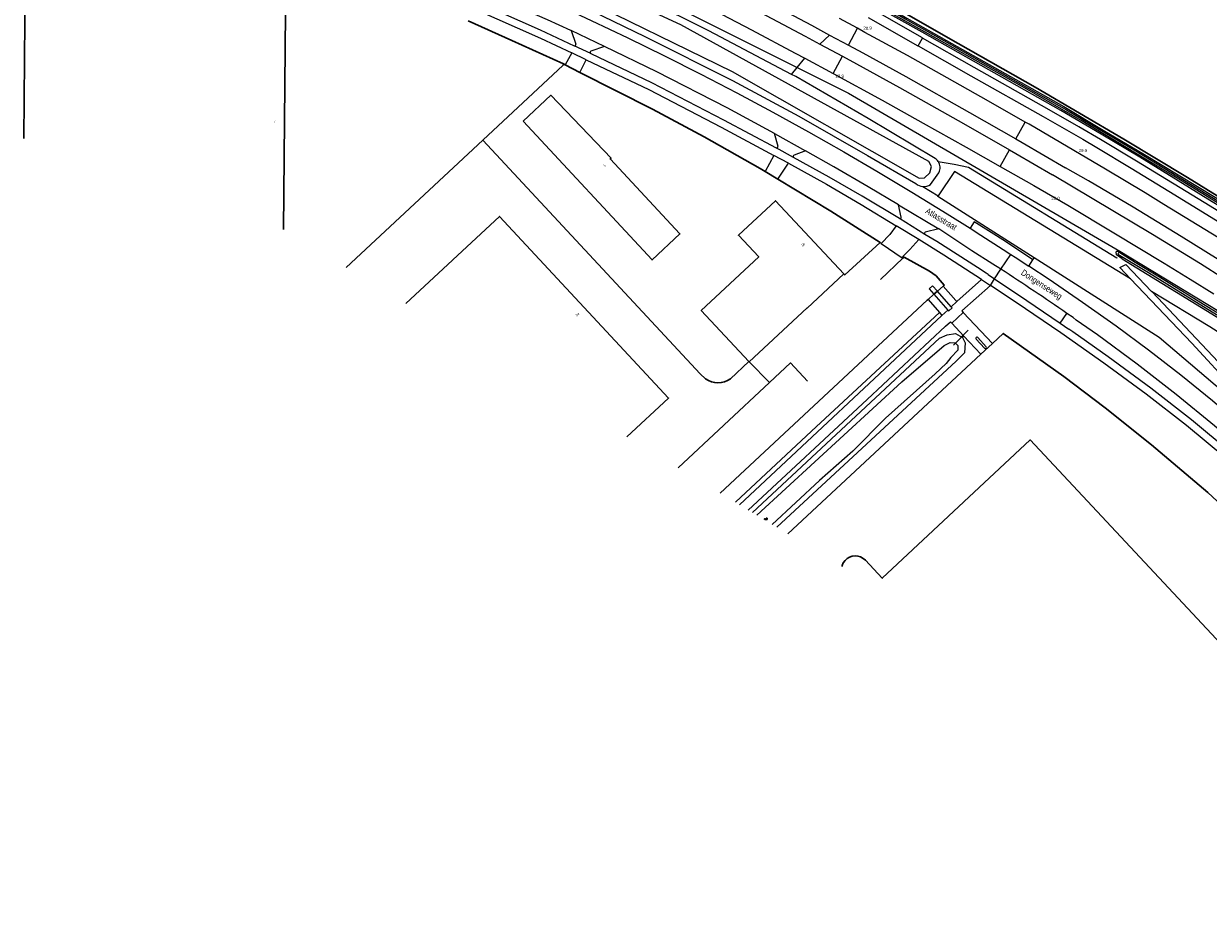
# Model space of a CAD drawing. Header units: metres. Extents: x 120324 to 133000, y 395500 to 402438.
# Tile 75 of 95: x 128330 to 128809, y 401620 to 401978. Entities that reach past the tile are written whole.
import ezdxf

# ---------------------------------------------------------------- set-up
doc = ezdxf.new("R2010")
doc.units = ezdxf.units.M
doc.linetypes.add('DGN1', pattern=[76.057638, 0, -76.057638])
doc.linetypes.add('DGN2', pattern=[101.410184, 50.705092, -50.705092])
for name, color, linetype, lineweight, true_color in [('gg-afsc-hekwerk', 7, 'Continuous', 30, 0x00d228), ('gg-kntw-bovenkant insteek waterloop', 7, 'Continuous', 0, 0xa0a0ff), ('gg-kntw-waterlijn', 7, 'Continuous', 0, 0xaaebff), ('gg-kwrk-duiker nz buis', 7, 'DGN2', 0, 0x969696), ('gt-grn-groengrens', 7, 'Continuous', 0, 0x96c800), ('gt-grn-weggrens', 7, 'Continuous', 0, 0x787878)]:
    doc.layers.add(name, color=color, linetype=linetype, lineweight=lineweight, true_color=true_color)
for name, color, linetype, lineweight in [('gg-anno-huisnummerreeks BGT', 7, 'Continuous', 13), ('gg-anno-openbare ruimte label', 7, 'Continuous', 13), ('gg-bbg-bijgebouw', 1, 'Continuous', 30), ('gg-bbg-hoofdgebouw', 1, 'Continuous', 30), ('gg-knt-verharding', 7, 'Continuous', 0), ('gt-anno-nummer hm paal', 7, 'Continuous', 0), ('gt-grn-vlakafsluiter', 6, 'DGN1', 0), ('gt-symb-watersymbool', 4, 'Continuous', 0)]:
    doc.layers.add(name, color=color, linetype=linetype, lineweight=lineweight)
doc.styles.add('StyleArial', font='arial.ttf')

msp = doc.modelspace()

# ---------------------------------------------------------------- linework, layer by layer
at = {"layer": 'gg-afsc-hekwerk'}
for p, q in [((128527.85, 401971.74), (128510.19, 401979.62)), ((128527.85, 401971.74), (128548.65, 401962.19)), ((128549.35, 401961.84), (128548.65, 401962.19)), ((128555.35, 401958.79), (128549.35, 401961.84)), ((128635.32, 401915.59), (128630.22, 401918.67)), ((128685.92, 401883.6), (128676.85, 401875.09)), ((128702.19, 401872.32), (128699.9, 401870.29)), ((128698.49, 401869.05), (128696.08, 401866.91)), ((128699.9, 401870.29), (128698.49, 401869.05)), ((128612.01, 401788.68), (128695.74, 401866.61)), ((128696.08, 401866.91), (128695.74, 401866.61)), ((128722.12, 401849.11), (128717.47, 401844.79)), ((128717.47, 401844.79), (128639.39, 401772.16)), ((128616.19, 401834.9), (128623.63, 401841.91)), ((128623.76, 401841.77), (128631.94, 401833.33))]:
    msp.add_line(p, q, dxfattribs=at)
at = {"layer": 'gg-afsc-hekwerk', "flags": 128}
for points in [[(128879.76, 401867.61), (128801.03, 401916.3), (128775.27, 401931.73), (128739.46, 401952.75), (128708.25, 401970.44), (128679.71, 401986.83), (128667.29, 401995.31)], [(128548.65, 401962.19), (128548.53, 401961.73), (128516.02, 401931.38)], [(128630.22, 401918.67), (128628.17, 401919.91), (128605.51, 401932.66), (128584.73, 401943.89), (128555.35, 401958.79)], [(128460.74, 401879.94), (128516.02, 401931.38)], [(128516.02, 401931.38), (128603.9, 401836.94), (128606.09, 401834.86)], [(128676.7, 401889.98), (128656.72, 401902.66), (128635.32, 401915.59)], [(128676.7, 401889.98), (128662.38, 401876.89), (128662.03, 401877.27)], [(128685.92, 401883.6), (128686.37, 401884.02), (128696.69, 401878.43), (128699.34, 401876.45), (128702.63, 401872.71), (128702.19, 401872.32)], [(128831.89, 401767.92), (128809.22, 401788.9), (128786.49, 401808.23), (128767.67, 401823.17), (128750.96, 401835.83), (128726.51, 401853.2), (128722.12, 401849.11)], [(128631.94, 401833.33), (128640.49, 401841.29), (128647.39, 401833.86)], [(128631.94, 401833.33), (128595, 401798.94)]]:
    msp.add_lwpolyline(points, dxfattribs=at)
at = {"layer": 'gg-afsc-hekwerk'}
msp.add_arc((128611.11, 401841.73), 8.51, 233.8541, 306.6113, dxfattribs=at)
at = {"layer": 'gg-bbg-bijgebouw', "flags": 128}
for points in [[(128662.03, 401877.27), (128634.44, 401906.9), (128619.44, 401892.94), (128627.6, 401884.17), (128604.4, 401862.51), (128623.63, 401841.91)], [(128574.31, 401811.43), (128591.14, 401827.1), (128522.77, 401900.55), (128484.98, 401865.32)], [(128623.76, 401841.77), (128647.15, 401863.55), (128647.22, 401863.47), (128662.03, 401877.27)]]:
    msp.add_lwpolyline(points, dxfattribs=at)
at = {"layer": 'gg-bbg-hoofdgebouw'}
msp.add_line((128623.76, 401841.77), (128623.63, 401841.91), dxfattribs=at)
at = {"layer": 'gg-bbg-hoofdgebouw', "flags": 128}
for points in [[(128331.27, 402011.66), (128343.09, 402011.55), (128343.14, 402018.48), (128349.54, 402018.43), (128349.48, 402011.49), (128391.45, 402011.09), (128391.42, 402005.08), (128411.4, 402004.95), (128411.38, 402000.92), (128426.36, 402000.78), (128426.33, 401997.81), (128436.34, 401997.71), (128435.48, 401895.19)], [(128331.27, 402011.66), (128331.1, 402011.67), (128330.4, 401932.02)], [(128532.32, 401939.02), (128543.58, 401949.53), (128567.9, 401924.16), (128567.54, 401923.81), (128595.78, 401893.45), (128584.51, 401882.97), (128532.32, 401939.02)], [(128835.74, 401704.94), (128737.36, 401810.16), (128677.54, 401754.26), (128670.78, 401761.55), (128669.84, 401762.28), (128668.83, 401762.84), (128667.74, 401763.19), (128666.59, 401763.29), (128665.43, 401763.14), (128664.33, 401762.77), (128663.34, 401762.16), (128662.51, 401761.38), (128661.83, 401760.43), (128661.38, 401759.35), (128661.3, 401758.94)]]:
    msp.add_lwpolyline(points, dxfattribs=at)
at = {"layer": 'gg-knt-verharding'}
for p, q in [((128667.53, 401976.6), (128660.24, 401980.55)), ((128565.22, 401969.31), (128551.78, 401975.73)), ((128551.78, 401975.73), (128553.65, 401970.16)), ((128656.28, 401973.9), (128663.87, 401969.8)), ((128692.1, 401969.47), (128693.8, 401972.65)), ((128559.71, 401966.42), (128553.02, 401969.49)), ((128565.22, 401969.31), (128559.73, 401967.35)), ((128652.38, 401970.23), (128661.47, 401965.33)), ((128552.05, 401966.66), (128549.35, 401961.84)), ((128557.81, 401963.91), (128552.05, 401966.66)), ((128555.35, 401958.79), (128557.81, 401963.91)), ((128646.33, 401964.5), (128657.74, 401958.38)), ((128635.42, 401928.82), (128634.01, 401934.06)), ((128634.01, 401934.06), (128646.59, 401927.08)), ((128633.74, 401925.23), (128630.22, 401918.67)), ((128639.62, 401922.03), (128633.74, 401925.23)), ((128641.75, 401924.41), (128634.69, 401928.22)), ((128646.59, 401927.08), (128641.9, 401925.31)), ((128635.32, 401915.59), (128639.62, 401922.03)), ((128725.23, 401920.74), (128738.85, 401913.05)), ((128684.2, 401905.22), (128700.46, 401895.53)), ((128685.27, 401900.22), (128684.2, 401905.22)), ((128703.87, 401901.57), (128713.08, 401895.74)), ((128692.33, 401891.16), (128683.26, 401896.76)), ((128694.84, 401893.28), (128684.51, 401899.68)), ((128700.46, 401895.53), (128694.97, 401894.19)), ((128726.47, 401887.16), (128729.52, 401885.2)), ((128736.86, 401880.39), (128738.53, 401883.05)), ((128720.45, 401877), (128719.54, 401877.57)), ((128720.45, 401877), (128722.95, 401875.31)), ((128722.95, 401875.31), (128725.58, 401879.19)), ((128725.58, 401879.19), (128724.69, 401879.77)), ((128707.73, 401866.1), (128717.75, 401875.1)), ((128698.49, 401869.05), (128704.14, 401862.7)), ((128705.48, 401863.95), (128699.9, 401870.29)), ((128696.08, 401866.91), (128700.67, 401861.63)), ((128700.67, 401861.63), (128701.71, 401860.44)), ((128705.73, 401857.39), (128705.22, 401857.93)), ((128710.27, 401861.75), (128705.73, 401857.39)), ((128722.12, 401849.11), (128710.27, 401861.75)), ((128749.51, 401857.34), (128752.26, 401861.33)), ((128754.75, 401859.62), (128752.26, 401861.33)), ((128710.61, 401852.15), (128705.73, 401857.39)), ((128749.51, 401857.34), (128752.96, 401855.01)), ((128717.47, 401844.79), (128710.61, 401852.15)), ((128715.5, 401850.92), (128718.91, 401847.22)), ((128719.57, 401847.86), (128716.18, 401851.52))]:
    msp.add_line(p, q, dxfattribs=at)
at = {"layer": 'gg-knt-verharding', "flags": 128}
for points in [[(128472.32, 402058.84), (128483.98, 402053.97), (128499.03, 402047.17), (128517.31, 402038.51), (128534.91, 402030.12), (128551.79, 402021.79), (128569.18, 402013.33), (128587.15, 402004.3), (128604.99, 401995.17), (128621.72, 401986.49), (128646.34, 401973.49), (128652.38, 401970.23)], [(128469.32, 402051.65), (128477.98, 402047.86), (128496.58, 402039.58), (128512.34, 402032.16), (128529.38, 402024), (128549.4, 402014.28), (128569.37, 402004.38), (128586.99, 401995.42), (128606.59, 401985.43), (128624.65, 401976.04), (128642.4, 401966.61), (128646.33, 401964.5)], [(128599.62, 402003.77), (128609.78, 401998.49), (128632.15, 401986.8), (128648.93, 401977.87), (128656.28, 401973.9)], [(128514.8, 402000), (128529.86, 401993.51), (128544.92, 401986.8), (128559.87, 401979.82), (128574.74, 401972.75), (128589.5, 401965.5), (128604.22, 401958.08), (128618.79, 401950.46), (128633.3, 401942.69), (128647.72, 401934.73), (128662.05, 401926.61), (128675.42, 401918.84), (128689.52, 401910.41), (128703.87, 401901.57)], [(128513.43, 401987.39), (128539.29, 401975.99), (128553.02, 401969.49)], [(128519.06, 401990.32), (128542.12, 401980.15), (128551.49, 401975.8), (128551.78, 401975.73)], [(128512.26, 401984.63), (128539.37, 401972.64), (128552.05, 401966.66)], [(128693.8, 401972.65), (128693.84, 401972.75), (128674.74, 401983.7)], [(128692.1, 401969.47), (128692.05, 401969.38), (128672.07, 401980.79)], [(128735.37, 401938.68), (128720.48, 401947.17), (128703.83, 401956.59), (128687.75, 401965.57), (128670.56, 401974.96), (128667.53, 401976.6)], [(128872.54, 401866.22), (128810.17, 401904.64), (128780.44, 401922.85), (128765.76, 401931.65), (128757.09, 401936.77), (128745.13, 401943.63), (128714.8, 401960.7), (128693.8, 401972.65)], [(128634.01, 401934.06), (128614.84, 401944.39), (128586.38, 401958.98), (128565.22, 401969.31)], [(128663.87, 401969.8), (128669.66, 401966.68), (128687.07, 401957.08), (128712.88, 401942.59), (128731.55, 401931.92)], [(128692.1, 401969.47), (128713.44, 401957.41), (128742.64, 401941), (128758.66, 401931.77), (128764.33, 401928.41), (128778.26, 401920.04), (128793.52, 401910.7)], [(128557.81, 401963.91), (128583.17, 401951.81), (128612.4, 401936.69), (128633.74, 401925.23)], [(128559.71, 401966.42), (128584.21, 401954.68), (128613.33, 401939.66), (128634.69, 401928.22)], [(128661.47, 401965.33), (128667.21, 401962.23), (128684.6, 401952.64), (128710.37, 401938.17), (128729.05, 401927.49)], [(128657.74, 401958.38), (128677.56, 401947.5), (128694.18, 401938.22), (128711.53, 401928.48), (128725.23, 401920.74)], [(128783.85, 401910.06), (128767.9, 401919.64), (128736.94, 401937.78), (128735.37, 401938.68)], [(128731.55, 401931.92), (128734.11, 401930.45), (128751.68, 401920.24)], [(128684.2, 401905.22), (128671.87, 401912.57), (128658.04, 401920.58), (128646.59, 401927.08)], [(128729.05, 401927.49), (128731.58, 401926.05), (128746.36, 401917.38)], [(128639.62, 401922.03), (128654.99, 401913.55), (128669.1, 401905.35), (128683.26, 401896.76)], [(128684.51, 401899.68), (128669.5, 401908.7), (128656.15, 401916.43), (128641.75, 401924.41)], [(128818.39, 401880.02), (128798.43, 401892.41), (128778.97, 401904.27), (128760.92, 401914.94), (128751.68, 401920.24)], [(128815.57, 401875.49), (128806.21, 401881.32), (128786.82, 401893.19), (128746.36, 401917.38)], [(128738.85, 401913.05), (128752.59, 401905.03), (128771.21, 401893.95), (128791.59, 401881.68), (128802.1, 401875.23), (128811.69, 401869.26)], [(128793.52, 401910.7), (128808.78, 401901.36), (128880.27, 401857.18), (128881.09, 401856.67)], [(128822.38, 401886.42), (128813.56, 401891.93), (128791.5, 401905.36), (128783.85, 401910.06)], [(128683.26, 401896.76), (128680.62, 401893.2), (128677.17, 401889.57)], [(128738.53, 401883.05), (128727.38, 401890.37), (128714.76, 401898.38), (128713.08, 401895.74)], [(128685.56, 401883.85), (128685.78, 401884.14), (128688.76, 401887.16), (128692.33, 401891.16)], [(128717.75, 401875.1), (128702.51, 401884.83), (128692.33, 401891.16)], [(128719.54, 401877.57), (128716.04, 401879.9), (128699.61, 401890.34), (128694.84, 401893.28)], [(128722.23, 401881.29), (128713.85, 401886.69), (128700.46, 401895.53)], [(128713.08, 401895.74), (128717.43, 401892.99), (128726.47, 401887.16)], [(128729.52, 401885.2), (128731.26, 401884.08), (128736.86, 401880.39)], [(128724.69, 401879.77), (128723.36, 401880.56), (128722.23, 401881.29)], [(128838.99, 401801.4), (128835.9, 401804.28), (128823.59, 401815.24), (128811.06, 401825.93), (128798.31, 401836.32), (128785.3, 401846.42), (128772.1, 401856.23), (128758.61, 401865.67), (128745.01, 401875), (128736.86, 401880.39)], [(128699.9, 401870.29), (128697.94, 401872.51), (128696.56, 401871.23), (128698.49, 401869.05)], [(128702.19, 401872.32), (128707.28, 401866.52), (128707.73, 401866.1)], [(128721.39, 401872.65), (128709.75, 401862.3), (128710.27, 401861.75)], [(128829.28, 401791.47), (128816.53, 401802.72), (128800.62, 401815.96), (128784.3, 401828.68), (128767.21, 401841.25), (128749.73, 401853.48), (128731.73, 401865.76), (128721.39, 401872.65)], [(128722.95, 401875.31), (128735.99, 401866.51), (128749.51, 401857.34)], [(128704.14, 401862.7), (128704.49, 401862.31), (128705.82, 401863.57), (128705.48, 401863.95)], [(128701.71, 401860.44), (128619.8, 401783.98)], [(128623.41, 401781.8), (128671.42, 401826.45), (128703.2, 401856.17), (128705.22, 401857.93)], [(128833.93, 401796.23), (128826.24, 401803.31), (128811.86, 401815.83), (128796.46, 401828.55), (128780.69, 401840.85), (128764.57, 401852.72), (128756.02, 401858.65), (128754.75, 401859.62)], [(128831.43, 401793.67), (128818.63, 401804.98), (128802.62, 401818.34), (128786.21, 401831.1), (128768.98, 401843.76), (128754.65, 401853.81), (128752.96, 401855.01)]]:
    msp.add_lwpolyline(points, dxfattribs=at)
at = {"layer": 'gg-knt-verharding'}
for centre, radius, start, end in [((128553.19, 401969.96), 0.502, 250.8305, 23.8351), ((128559.96, 401966.88), 0.518, 115.2672, 241.8871), ((128634.92, 401928.68), 0.516, 243.4247, 16.0157), ((128642.01, 401924.83), 0.493, 103.0071, 237.7577), ((128684.77, 401900.12), 0.505, 239.0099, 11.6336), ((128695.11, 401893.71), 0.508, 106.8042, 237.1114), ((128012.94, 400785.97), 1304.99, 55.49127, 56.90091), ((128715.84, 401851.23), 0.454, 39.6128, 222.4385), ((128719.23, 401847.55), 0.456, 226.4571, 42.4753)]:
    msp.add_arc(centre, radius, start, end, dxfattribs=at)
at = {"layer": 'gg-kntw-bovenkant insteek waterloop'}
for p, q in [((128697.1, 401913.39), (128700.48, 401918.21)), ((128774.57, 401883.35), (128772.31, 401885)), ((128773.63, 401879.91), (128776.05, 401881.05)), ((128773.63, 401879.91), (128777.95, 401875.37)), ((128776.05, 401881.05), (128786.5, 401870.22)), ((128777.95, 401875.37), (128802.73, 401849.27)), ((128786.5, 401870.22), (128786.67, 401870.04)), ((128845.97, 401807.01), (128786.67, 401870.04)), ((128802.73, 401849.27), (128841.16, 401807.64))]:
    msp.add_line(p, q, dxfattribs=at)
at = {"layer": 'gg-kntw-bovenkant insteek waterloop', "flags": 128}
for points in [[(128512.79, 402005.27), (128547.56, 401989.94), (128581.57, 401973.36), (128617.05, 401955.46), (128643.8, 401941.08), (128671.59, 401925.17), (128691.21, 401913.81)], [(128640.84, 401957.98), (128607.39, 401975.62), (128582.58, 401987.93), (128552.57, 402001.65)], [(128676.11, 401984.91), (128668.49, 401989.78), (128666.88, 401991.65), (128667.32, 401992.26), (128669.09, 401991.77), (128687.46, 401980.76), (128716.52, 401964.46), (128750.99, 401945.01), (128766.96, 401935.41), (128783.6, 401925.6), (128812.25, 401908.27), (128843.54, 401889.14), (128873.39, 401870.36), (128874.84, 401868.67), (128874.23, 401867.87), (128872.4, 401868.39), (128870.31, 401869.81), (128841.8, 401887.64), (128811.03, 401906.46), (128781.78, 401924.44), (128766.04, 401933.83), (128749.77, 401943.37), (128693.71, 401975.05), (128676.11, 401984.91)], [(128699.02, 401923.9), (128671.86, 401940.2), (128642.58, 401957.06), (128640.84, 401957.98)], [(128772.31, 401885), (128772.17, 401886.19), (128772.39, 401886.47), (128773.63, 401886.55)], [(128773.63, 401886.55), (128813.66, 401862.19), (128824.2, 401855.68), (128865.35, 401829.91)], [(128774.57, 401883.35), (128812.66, 401860.13), (128822.67, 401853.83), (128888.74, 401812.96), (129012.54, 401735.88), (129085.33, 401689.94), (129098.2, 401680.43), (129109.49, 401671.41), (129192.73, 401619.55)], [(128625.06, 401780.8), (128700.69, 401851.29), (128703.86, 401852.71), (128707.23, 401853.14), (128709.98, 401851.53)], [(128709.98, 401851.53), (128711.14, 401849.41), (128710.81, 401845.38), (128707.49, 401842.06), (128634.94, 401774.84)]]:
    msp.add_lwpolyline(points, dxfattribs=at)
at = {"layer": 'gg-kntw-bovenkant insteek waterloop'}
for centre, radius, start, end in [((128696.57, 401920.24), 4.41, 35.656, 56.1052), ((128696.56, 401920.24), 4.42, 332.7213, 35.6854), ((128694.43, 401917.47), 4.88, 228.6136, 263.9993), ((128694.43, 401917.47), 4.88, 264.0436, 303.2733)]:
    msp.add_arc(centre, radius, start, end, dxfattribs=at)
at = {"layer": 'gg-kntw-waterlijn', "flags": 128}
for points in [[(128455.97, 402033.76), (128455.67, 402031.81), (128485.61, 402019.26), (128551.82, 401991.09), (128616.92, 401959.18), (128692.44, 401916.03), (128694.71, 401916.16), (128696.81, 401918.23), (128697.54, 401920.78), (128696.43, 401922.8), (128596.06, 401978), (128538.11, 402004.88), (128461.21, 402036.09), (128459.5, 402037.22), (128457.74, 402037.04), (128456.61, 402036.06)], [(128668.7, 401991.26), (128686.89, 401980.41), (128704.63, 401970.48), (128752.09, 401943.62), (128780.09, 401927.06), (128813.95, 401906.44), (128832.7, 401895.02), (128873.11, 401869.84), (128873.37, 401869.2), (128872.91, 401869.02), (128859.33, 401877.55), (128847.62, 401884.91), (128823.25, 401899.84), (128798.22, 401915.17), (128758.04, 401939.34), (128735.99, 401951.99), (128718.47, 401961.8), (128700.72, 401971.84), (128678.49, 401984.28), (128668.42, 401990.6), (128668.7, 401991.26)], [(128829.97, 401851.25), (128807.52, 401864.94), (128789.68, 401875.98), (128779.89, 401881.94), (128773.29, 401886.09), (128772.88, 401885.34), (128785.24, 401877.86), (128802.95, 401866.98), (128833.8, 401847.94)], [(128626.9, 401779.69), (128685.5, 401833.6), (128702.55, 401848.34), (128704.98, 401849.58), (128707.06, 401849.4), (128708.07, 401848.34), (128708.07, 401846.44), (128705.34, 401843.53), (128703.4, 401841.04), (128698.98, 401836.85), (128678.93, 401818.93), (128665.7, 401805.65), (128652.22, 401793.79), (128633.07, 401775.97)]]:
    msp.add_lwpolyline(points, dxfattribs=at)
at = {"layer": 'gg-kwrk-duiker nz buis'}
msp.add_line((128712.27, 401854.52), (128706.32, 401848.54), dxfattribs=at)
at = {"layer": 'gt-grn-groengrens'}
for p, q in [((128525.96, 402019.75), (128643.19, 401960.77)), ((128652.38, 401970.23), (128656.28, 401973.9)), ((128643.19, 401960.77), (128646.33, 401964.5)), ((128640.84, 401957.98), (128643.19, 401960.77)), ((128693.92, 401912.62), (128700.16, 401908.88)), ((128676.7, 401889.98), (128677.17, 401889.57)), ((128685.56, 401883.85), (128685.92, 401883.6)), ((128738.53, 401883.05), (128738.98, 401883.76)), ((128709.98, 401851.53), (128710.61, 401852.15))]:
    msp.add_line(p, q, dxfattribs=at)
at = {"layer": 'gt-grn-groengrens', "flags": 128}
for points in [[(128643.19, 401960.77), (128663.86, 401950.37), (128773.63, 401886.55)], [(128700.15, 401922.81), (128706.62, 401921.73), (128712.45, 401920.44), (128772.45, 401883.81)], [(128777.95, 401875.37), (128706.84, 401918.77), (128700.16, 401908.88)], [(128738.98, 401883.76), (128700, 401908.64), (128700.16, 401908.88)], [(128841.16, 401807.64), (128789.51, 401851.52), (128738.98, 401883.76)], [(128955.54, 401691.36), (128956.29, 401691.99), (128965.18, 401700.28), (128887.35, 401807.93), (128820.02, 401849.59), (128810.03, 401855.88), (128786.5, 401870.22)], [(128700.67, 401861.63), (128649.02, 401813.65), (128618.19, 401784.95)]]:
    msp.add_lwpolyline(points, dxfattribs=at)
at = {"layer": 'gt-grn-vlakafsluiter'}
msp.add_line((128772.31, 401885), (128772.45, 401883.81), dxfattribs=at)
at = {"layer": 'gt-grn-vlakafsluiter', "flags": 128}
msp.add_lwpolyline([(128772.45, 401883.81), (128772.8, 401880.78), (128773.63, 401879.91)], dxfattribs=at)
at = {"layer": 'gt-grn-weggrens'}
for p, q in [((128663.87, 401969.8), (128667.53, 401976.6)), ((128657.74, 401958.38), (128661.47, 401965.33)), ((128731.55, 401931.92), (128735.37, 401938.68)), ((128725.23, 401920.74), (128729.05, 401927.49)), ((128677.17, 401889.57), (128685.56, 401883.85)), ((128725.58, 401879.19), (128729.52, 401885.2)), ((128717.75, 401875.1), (128721.39, 401872.65)), ((128721.39, 401872.65), (128722.95, 401875.31)), ((128701.71, 401860.44), (128704.14, 401862.7)), ((128705.48, 401863.95), (128707.73, 401866.1))]:
    msp.add_line(p, q, dxfattribs=at)
at = {"layer": 'gt-symb-watersymbool'}
for centre, start, end in [((128630.23, 401777.88), 71.0473, 171.7118), ((128630.54, 401777.55), 71.0473, 154.481), ((128630.51, 401778.68), 251.0473, 14.9023), ((128630.81, 401778.35), 251.0473, 14.9023)]:
    msp.add_arc(centre, 0.425, start, end, dxfattribs=at)

# ---------------------------------------------------------------- texts
at = {"layer": 'gg-anno-huisnummerreeks BGT', "char_height": 1, "attachment_point": 8, "line_spacing_factor": 0.8, "style": 'StyleArial'}
for s, insert, rotation in [('{\\C256;7}', (128431.84, 401938.44), 359.5), ('{\\C256;1}', (128565.59, 401920.79), 43.8), ('{\\C256;1b}', (128645.87, 401888.75), 43), ('{\\C256;1a}', (128554.59, 401860.49), 42.9)]:
    msp.add_mtext(s, dxfattribs=dict(at, insert=insert, rotation=rotation))
at = {"layer": 'gg-anno-openbare ruimte label', "char_height": 2.5, "attachment_point": 5, "line_spacing_factor": 0.8, "style": 'StyleArial'}
for s, insert, rotation in [('{\\W0.68;\\C256;Atlasstraat}', (128701.42, 401899.48), 328.9), ('{\\W0.68;\\C256;Dongenseweg}', (128741.85, 401872.74), 326.9)]:
    msp.add_mtext(s, dxfattribs=dict(at, insert=insert, rotation=rotation))
at = {"layer": 'gt-anno-nummer hm paal', "char_height": 1.25, "attachment_point": 7, "line_spacing_factor": 0.8, "style": 'StyleArial'}
for s, insert in [('{\\C256;28.9}', (128669.95, 401976.06)), ('{\\C256;28.9}', (128658.68, 401956.62)), ('{\\C256;29.0}', (128756.99, 401926.54)), ('{\\C256;29.0}', (128745.97, 401907.21))]:
    msp.add_mtext(s, dxfattribs=dict(at, insert=insert))

doc.saveas('drawing.dxf')
